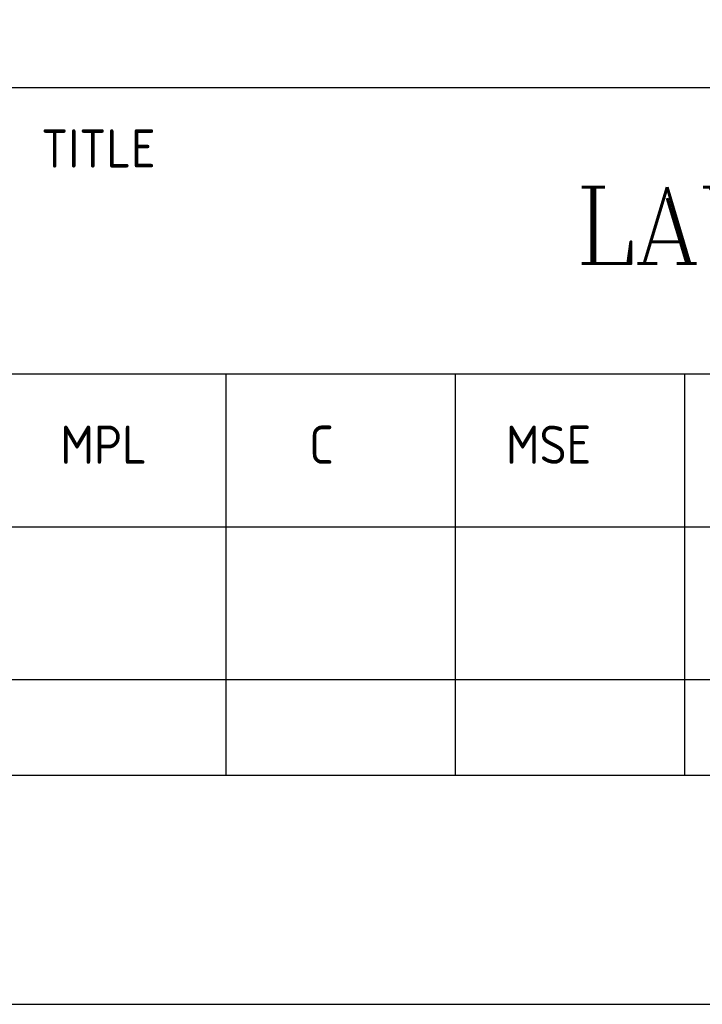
# Model space of a CAD drawing. Extents: x -11758 to 4934791, y -233543 to 1826789.
# Tile 29 of 107: x 126859 to 129231, y 79272 to 82693. Entities that reach past the tile are written whole.
import ezdxf

# ---------------------------------------------------------------- set-up
doc = ezdxf.new("R2010")
doc.units = 0
doc.header["$LTSCALE"] = 800
doc.header["$MEASUREMENT"] = 0
doc.linetypes.add('CONTINOUS', pattern=[0])
doc.layers.get('0').update_dxf_attribs({"linetype": 'CONTINUOUS'})
doc.layers.add('TEXT', color=3, linetype='CONTINUOUS', lineweight=15)
doc.styles.add('ROMANC', font='romanc')
doc.styles.get("Standard").update_dxf_attribs({"font": 'ISO9'})

# ---------------------------------------------------------------- blocks, each defined once
blk = doc.blocks.new('A$C731D3036')
for p, q in [((-904.91, 106.72), (-337.95, 106.72)), ((-749.28, 106.72), (-26.68, 106.72)), ((-438, 73.37), (-26.68, 73.37)), ((-411.32, 73.37), (-411.32, 26.68)), ((-384.64, 73.37), (-384.64, 26.68)), ((-357.96, 73.37), (-357.96, 26.68)), ((-438, 55.58), (-193.43, 55.58)), ((-2590.23, 37.8), (-251.24, 37.8))]:
    blk.add_line(p, q)
for points in [[(0, 1869.86), (-2643.59, 1869.86), (-2643.59, 0), (0, 0)], [(-26.68, 1843.18), (-2616.91, 1843.18), (-2616.91, 26.68), (-26.68, 26.68)]]:
    blk.add_lwpolyline(points, close=True)
for s, height, p in [('TITLE', 4.447, (-432.83, 97.39)), ('MPL', 4.447, (-430.59, 62.91)), ('C', 4.45, (-401.64, 62.91)), ('MSE', 4.447, (-378.73, 62.91))]:
    blk.add_text(s, height=height).set_placement(p)

msp = doc.modelspace()

# ---------------------------------------------------------------- block references
at = {"color": 1, "linetype": 'CONTINOUS', "lineweight": 15, "xscale": 29.85916619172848, "yscale": 29.85916619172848, "zscale": 29.85916619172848}
msp.add_blockref('A$C731D3036', (139857.9, 79271.6), dxfattribs=at)

# ---------------------------------------------------------------- texts
at = {"layer": 'TEXT', "insert": (128790.2, 82111.7), "char_height": 265.552, "width": 8938.672, "attachment_point": 1, "style": 'ROMANC'}
msp.add_mtext('LAYOUT OF BOILER SWITCHGEAR ROOM', dxfattribs=at)

doc.saveas('drawing.dxf')
